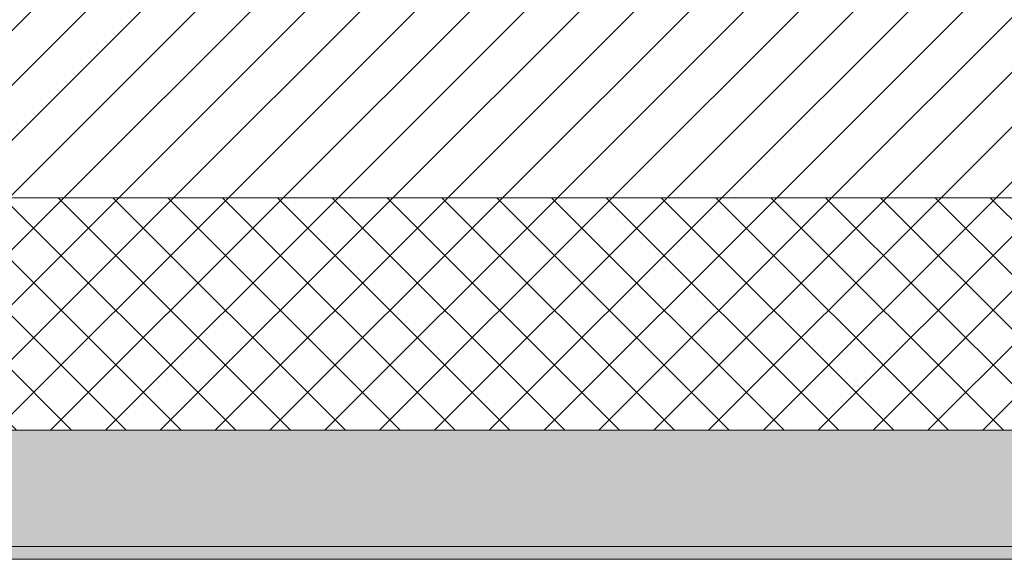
# Model space of a CAD drawing. Header units: millimetres. Extents: x -30280 to 19093, y -19247 to 4746.
# Tile 35 of 164: x -26867 to -26105, y -1699 to -1281. Entities that reach past the tile are written whole.
import ezdxf

# ---------------------------------------------------------------- set-up
doc = ezdxf.new("R2010")
doc.units = ezdxf.units.MM
doc.header["$MEASUREMENT"] = 0
doc.layers.add('12_FAÇ_Façana', color=7, linetype='Continuous')
doc.layers.add('12_FAÇ_Façana_Pluma_Nº__102', color=7, linetype='Continuous', lineweight=5, true_color=0xcccccc)
doc.layers.add('12_FAÇ_Façana_Pluma_Nº__174', color=7, linetype='Continuous', lineweight=13, true_color=0xe4ad2c)
doc.layers.add('12_FAÇ_Façana_Pluma_Nº__2', color=8, linetype='Continuous', lineweight=5)
doc.layers.add('12_FAÇ_Façana_Pluma_Nº__7', color=7, linetype='Continuous', lineweight=5)

# ---------------------------------------------------------------- blocks, each defined once
blk = doc.blocks.new('Muro_4_1', base_point=(-28050.85, -1193.98))
at = {"layer": '12_FAÇ_Façana_Pluma_Nº__102', "linetype": 'Continuous', "lineweight": 0, "true_color": 0xe5e5e5}
for points in [[(-27697.98, -1688.98), (-25366.43, -1688.98), (-25366.43, -1598.98), (-27762.14, -1598.98)], [(-27690.85, -1698.98), (-25366.43, -1698.98), (-25366.43, -1688.98), (-27690.85, -1688.98)]]:
    blk.add_hatch(color=254, dxfattribs=at).paths.add_polyline_path(points)
at = {"layer": '12_FAÇ_Façana_Pluma_Nº__174', "linetype": 'Continuous', "lineweight": 13, "true_color": 0xe4ad2c}
h = blk.add_hatch(dxfattribs=at)
h.set_pattern_fill('SATE_Aislamiento_0001', color=42, style=0, pattern_type=2)
h.set_pattern_definition([(45, (0, 0), (-21.213203, 21.213203), []), (135, (0, 0), (21.213203, 21.213203), [])])
h.paths.add_polyline_path([(-27762.14, -1598.98), (-25366.43, -1598.98), (-25366.43, -1418.98), (-27890.45, -1418.98)])
at = {"layer": '12_FAÇ_Façana_Pluma_Nº__2', "linetype": 'Continuous', "lineweight": 5}
h = blk.add_hatch(dxfattribs=at)
h.set_pattern_fill('Ceramic_0001', color=8, style=0, pattern_type=2)
h.set_pattern_definition([(45, (0, 0), (-21.213203, 21.213203), [])])
h.paths.add_polyline_path([(-27890.45, -1418.98), (-25366.43, -1418.98), (-25366.43, -1203.98), (-28043.72, -1203.98)])
at = {"layer": '12_FAÇ_Façana_Pluma_Nº__7', "color": 7, "linetype": 'Continuous', "lineweight": 5}
for p, q in [((-27890.45, -1418.98), (-25366.43, -1418.98)), ((-27762.14, -1598.98), (-25366.43, -1598.98)), ((-27697.98, -1688.98), (-25366.43, -1688.98))]:
    blk.add_line(p, q, dxfattribs=at)
at = {"layer": '12_FAÇ_Façana_Pluma_Nº__7', "color": 7, "linetype": 'Continuous', "lineweight": 5, "flags": 128}
blk.add_lwpolyline([(-27690.85, -1698.98), (-25366.43, -1698.98)], dxfattribs=at)

msp = doc.modelspace()

# ---------------------------------------------------------------- block references
at = {"layer": '12_FAÇ_Façana', "color": 7, "lineweight": 20}
msp.add_blockref('Muro_4_1', (-28050.85, -1193.98), dxfattribs=at)

doc.saveas('drawing.dxf')
